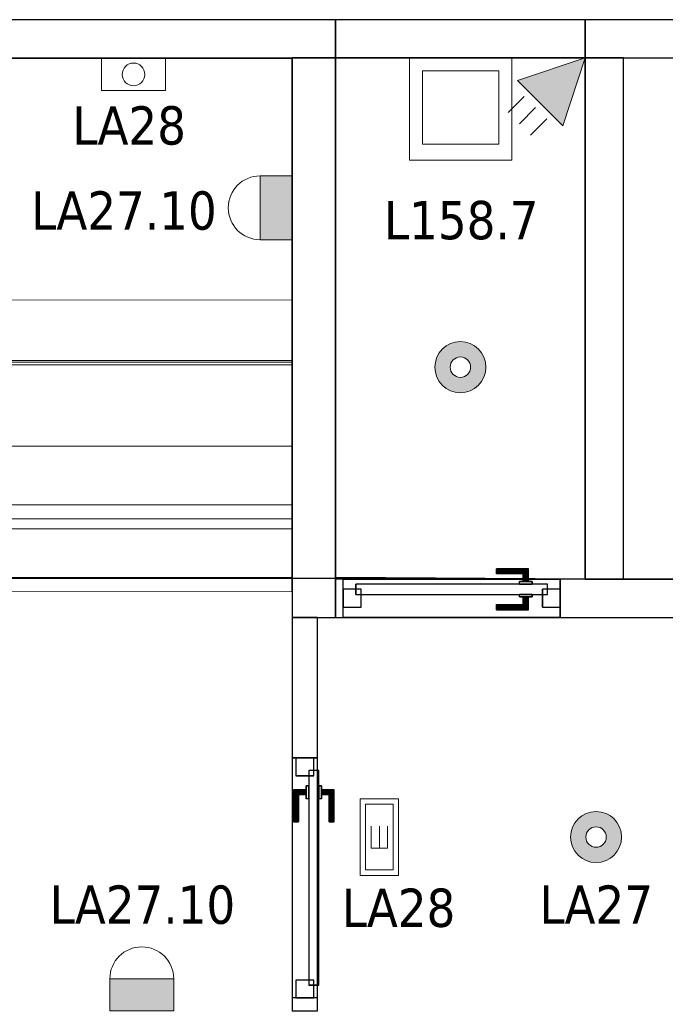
# Model space of a CAD drawing. Header units: metres. Extents: x 391.1 to 427.5, y 12.8 to 28.4.
# Tile 232 of 234: x 414.7 to 417.2, y 24.4 to 28.2. Entities that reach past the tile are written whole.
import ezdxf

# ---------------------------------------------------------------- set-up
doc = ezdxf.new("R2010")
doc.units = ezdxf.units.M
doc.layers.add('01_CARPINTERIA', color=5, linetype='Continuous', lineweight=25, true_color=0x0000ff)
doc.layers.add('01_SUELOS', color=7, linetype='Continuous', lineweight=25, true_color=0x007f00)
for name, color, linetype, lineweight in [('02_MOBILIARIO', 7, 'Continuous', 18), ('A-DETL-____-MBND', 7, 'Continuous', 18), ('A-DETL-GENF-OTLN', 7, 'Continuous', 18), ('A-GENM-____-OTLN', 7, 'Continuous', 18), ('A-WALL-____-MCUT', 7, 'Continuous', 25), ('A-WALL-____-OTLN', 7, 'Continuous', 25), ('E-LITE-____-IDEN', 7, 'Continuous', 30), ('E-LITE-EQPM-IDEN', 7, 'Continuous', 30), ('S-STRS-____-MCUT', 7, 'Continuous', 18), ('S-STRS-____-OTLN', 7, 'Continuous', 18)]:
    doc.layers.add(name, color=color, linetype=linetype, lineweight=lineweight)
doc.styles.add('Tahoma_4', font='tahoma.ttf', dxfattribs={"height": 0.15})

# ---------------------------------------------------------------- blocks, each defined once
blk = doc.blocks.new('Family - Peldaño final-151989-03_ENLLUMENAT_P0A')
at = {"layer": 'S-STRS-____-MCUT', "color": 253, "true_color": 0xaaaaaa}
for p, q in [((2.6399, 2.3305), (2.1917, 2.3305)), ((2.1917, 2.3305), (2.1917, 1.14)), ((2.6399, 1.14), (2.6399, 2.3305)), ((2.1917, 1.14), (2.6399, 1.14))]:
    blk.add_line(p, q, dxfattribs=at)
at = {"layer": 'S-STRS-____-OTLN', "color": 253, "true_color": 0xaaaaaa}
for p, q in [((3.7799, 2.3305), (2.1917, 2.3305)), ((2.6399, 2.3305), (2.9249, 2.3305)), ((2.6399, 1.14), (2.6399, 2.3305)), ((2.9249, 2.3305), (2.6399, 2.3305)), ((2.6399, 2.3305), (2.9249, 2.3305)), ((2.6399, 2.3305), (2.6399, 1.14)), ((2.6399, 1.14), (2.6399, 2.3305)), ((3.2099, 2.3305), (2.9249, 2.3305)), ((2.9249, 2.3305), (3.2099, 2.3305)), ((2.9249, 2.3305), (2.9249, 1.14)), ((2.9249, 1.14), (2.9249, 2.3305)), ((2.9249, 2.3305), (3.2099, 2.3305)), ((2.9249, 1.14), (2.9249, 2.3305)), ((2.9249, 1.14), (2.9249, 2.3305)), ((2.9249, 1.14), (2.9249, 2.3305)), ((2.9249, 2.3305), (2.9249, 1.14)), ((3.2099, 1.14), (3.2099, 2.3305)), ((3.2099, 2.3305), (3.2099, 1.14)), ((3.2099, 2.3305), (3.4949, 2.3305)), ((3.2099, 1.14), (3.2099, 2.3305)), ((3.2099, 1.14), (3.2099, 2.3305)), ((3.4949, 2.3305), (3.2099, 2.3305)), ((3.2099, 2.3305), (3.4949, 2.3305)), ((3.2099, 2.3305), (3.2099, 1.14)), ((3.2099, 1.14), (3.2099, 2.3305)), ((3.4949, 2.3305), (3.7799, 2.3305)), ((3.4949, 1.14), (3.4949, 2.3305)), ((3.4949, 1.14), (3.4949, 2.3305)), ((3.4949, 1.14), (3.4949, 2.3305)), ((3.4949, 2.3305), (3.4949, 1.14)), ((3.7799, 2.3305), (3.4949, 2.3305)), ((3.4949, 2.3305), (3.7799, 2.3305)), ((3.4949, 2.3305), (3.4949, 1.14)), ((3.4949, 1.14), (3.4949, 2.3305)), ((3.7799, 2.3305), (3.7799, 1.14)), ((3.7799, 1.14), (3.7799, 2.3305)), ((4.9499, 2.3305), (3.7799, 2.3305)), ((3.7799, 2.3305), (4.9499, 2.3305)), ((3.7799, 2.3305), (3.7799, 1.14)), ((3.7799, 1.14), (3.7799, 2.3305)), ((3.7799, 1.14), (3.7799, 2.3305)), ((3.7799, 2.3305), (3.7799, 1.14)), ((4.9499, 2.3305), (3.7799, 2.3305)), ((3.7799, 2.3305), (4.9499, 2.3305)), ((3.7799, 2.3305), (3.7799, 1.14)), ((3.7799, 1.14), (3.7799, 2.3305)), ((4.9499, 1.14), (4.9499, 2.3305)), ((4.9499, 2.3305), (4.9499, 1.14)), ((4.9499, 1.14), (4.9499, 2.3305)), ((4.9499, 2.3305), (4.9499, 1.14)), ((2.1917, 1.14), (3.7799, 1.14)), ((2.9249, 1.14), (2.6399, 1.14)), ((2.6399, 1.14), (2.9249, 1.14)), ((2.9249, 1.14), (2.6399, 1.14)), ((2.9249, 1.14), (3.2099, 1.14)), ((3.2099, 1.14), (2.9249, 1.14)), ((3.2099, 1.14), (2.9249, 1.14)), ((3.4949, 1.14), (3.2099, 1.14)), ((3.2099, 1.14), (3.4949, 1.14)), ((3.4949, 1.14), (3.2099, 1.14)), ((3.7799, 1.14), (3.4949, 1.14)), ((3.4949, 1.14), (3.7799, 1.14)), ((3.7799, 1.14), (3.4949, 1.14)), ((3.7799, 1.14), (3.7799, 1.146)), ((3.7799, 1.146), (3.7799, 0.2958)), ((3.7799, 1.146), (4.9499, 1.146)), ((4.9499, 1.14), (3.7799, 1.14)), ((3.7799, 1.14), (4.9499, 1.14)), ((3.7799, 1.14), (3.7799, 0.5808)), ((3.7799, 0.5808), (3.7799, 1.14)), ((3.7799, 1.14), (4.9499, 1.14)), ((4.9499, 1.14), (3.7799, 1.14)), ((4.9499, 1.14), (3.7799, 1.14)), ((3.7799, 1.14), (3.7799, 0.5808)), ((3.7799, 1.14), (4.9499, 1.14)), ((3.7799, 1.14), (4.9499, 1.14)), ((4.9499, 1.14), (3.7799, 1.14)), ((4.9499, 0.2958), (4.9499, 1.146)), ((4.9499, 1.146), (4.9499, 1.14)), ((4.9499, 0.5808), (4.9499, 1.14)), ((4.9499, 1.14), (4.9499, 0.5808)), ((4.9499, 0.5808), (4.9499, 1.14)), ((3.7799, 0.5808), (4.9499, 0.5808)), ((4.9499, 0.5808), (3.7799, 0.5808)), ((4.9499, 0.5808), (3.7799, 0.5808)), ((3.7799, 0.5808), (4.9499, 0.5808)), ((3.7799, 0.5808), (3.7799, 0.2958)), ((3.7799, 0.2958), (3.7799, 0.5808)), ((3.7799, 0.5808), (4.9499, 0.5808)), ((3.7799, 0.5808), (4.9499, 0.5808)), ((3.7799, 0.2958), (3.7799, 0.5808)), ((4.9499, 0.2958), (4.9499, 0.5808)), ((4.9499, 0.5808), (4.9499, 0.2958)), ((4.9499, 0.5808), (4.9499, 0.2958)), ((3.7799, 0.2958), (4.9499, 0.2958)), ((4.9499, 0.2958), (3.7799, 0.2958)), ((4.9499, 0.2958), (3.7799, 0.2958)), ((3.7799, 0.2958), (4.9499, 0.2958))]:
    blk.add_line(p, q, dxfattribs=at)
blk = doc.blocks.new('Family - Evans PA-152062-03_ENLLUMENAT_P0A')
at = {"layer": 'A-WALL-____-MCUT', "color": 253, "true_color": 0xaaaaaa}
for p, q in [((4.3623, 0.15), (0, 0.15)), ((0, 0.15), (0, 0)), ((4.3623, 0), (4.3623, 0.15)), ((0, 0), (4.3623, 0))]:
    blk.add_line(p, q, dxfattribs=at)
at = {"layer": 'A-WALL-____-OTLN', "color": 253, "true_color": 0xaaaaaa}
for p, q in [((4.3623, 0.15), (0, 0.15)), ((0, 0.15), (0, 0)), ((4.3623, 0), (4.3623, 0.15)), ((0, 0), (4.3623, 0))]:
    blk.add_line(p, q, dxfattribs=at)
at = {"layer": 'A-WALL-____-OTLN', "color": 253, "lineweight": 18, "true_color": 0xaaaaaa}
blk.add_line((0, 0), (4.3623, 0), dxfattribs=at)
blk = doc.blocks.new('Family - Evans PA-152125-03_ENLLUMENAT_P0A')
at = {"layer": 'A-WALL-____-MCUT', "color": 253, "true_color": 0xaaaaaa}
for p, q in [((0.9778, 0.15), (0, 0.15)), ((0, 0.15), (0, 0)), ((0.9778, 0), (0.9778, 0.15)), ((0, 0), (0.9778, 0))]:
    blk.add_line(p, q, dxfattribs=at)
at = {"layer": 'A-WALL-____-OTLN', "color": 253, "true_color": 0xaaaaaa}
for p, q in [((0.9778, 0.15), (0, 0.15)), ((0, 0.15), (0, 0)), ((0.9778, 0), (0.9778, 0.15)), ((0, 0), (0.9778, 0))]:
    blk.add_line(p, q, dxfattribs=at)
at = {"layer": 'A-WALL-____-OTLN', "color": 253, "lineweight": 18, "true_color": 0xaaaaaa}
blk.add_line((0, 0), (0.9778, 0), dxfattribs=at)
blk = doc.blocks.new('Family - Evans PA-152164-03_ENLLUMENAT_P0A')
at = {"layer": 'A-WALL-____-MCUT', "color": 253, "true_color": 0xaaaaaa}
for p, q in [((0.05, 0.1), (0, 0.1)), ((0, 0.1), (0, 0)), ((0.05, 0), (0.05, 0.1)), ((0.99, 0.1), (0.99, 0)), ((1.54, 0.1), (0.99, 0.1)), ((1.54, 0), (1.54, 0.1)), ((0, 0), (0.05, 0)), ((0.99, 0), (1.54, 0))]:
    blk.add_line(p, q, dxfattribs=at)
at = {"layer": 'A-WALL-____-OTLN', "color": 253, "true_color": 0xaaaaaa}
for p, q in [((1.54, 0.1), (0, 0.1)), ((0, 0.1), (0, 0)), ((0.05, 0), (0.05, 0.1)), ((0.99, 0.1), (0.05, 0.1)), ((0.99, 0), (0.99, 0.1)), ((1.54, 0), (1.54, 0.1)), ((0, 0), (1.54, 0)), ((0.05, 0), (0.99, 0))]:
    blk.add_line(p, q, dxfattribs=at)
at = {"layer": 'A-WALL-____-OTLN', "color": 253, "lineweight": 18, "true_color": 0xaaaaaa}
blk.add_line((0, 0), (1.54, 0), dxfattribs=at)
blk = doc.blocks.new('Family - Vano de puerta PA-152166-03_ENLLUMENAT_P0A')
at = {"layer": 'A-GENM-____-OTLN', "color": 253, "true_color": 0xaaaaaa}
for p, q in [((415.8769, 25.3396), (415.7769, 25.3396)), ((415.7769, 25.3396), (415.7769, 24.3996)), ((415.7769, 24.3996), (415.7769, 25.3396)), ((415.7769, 25.3396), (415.8769, 25.3396)), ((415.8769, 24.3996), (415.8769, 25.3396)), ((415.8769, 25.3396), (415.8769, 24.3996)), ((415.7769, 24.3996), (415.8769, 24.3996)), ((415.7769, 24.3996), (415.8769, 24.3996))]:
    blk.add_line(p, q, dxfattribs=at)
blk = doc.blocks.new('Family - Evans PA-152202-03_ENLLUMENAT_P0A')
at = {"layer": 'A-WALL-____-MCUT', "color": 253, "true_color": 0xaaaaaa}
for p, q in [((2.0405, 0.15), (0, 0.15)), ((0, 0.15), (0, 0)), ((2.0405, 0), (2.0405, 0.15)), ((0, 0), (2.0405, 0))]:
    blk.add_line(p, q, dxfattribs=at)
at = {"layer": 'A-WALL-____-OTLN', "color": 253, "true_color": 0xaaaaaa}
for p, q in [((2.0405, 0.15), (0, 0.15)), ((0, 0.15), (0, 0)), ((2.0405, 0), (2.0405, 0.15)), ((0, 0), (2.0405, 0))]:
    blk.add_line(p, q, dxfattribs=at)
at = {"layer": 'A-WALL-____-OTLN', "color": 253, "lineweight": 18, "true_color": 0xaaaaaa}
blk.add_line((0.0124, 0), (2.0217, 0), dxfattribs=at)
blk = doc.blocks.new('Family - Evans PA-152249-03_ENLLUMENAT_P0A')
at = {"layer": 'A-WALL-____-MCUT', "color": 253, "true_color": 0xaaaaaa}
for p, q in [((0.0301, 0.15), (0, 0.15)), ((0, 0.15), (0, 0)), ((0.0301, 0), (0.0301, 0.15)), ((1.76, 0.15), (0.8801, 0.15)), ((0.8801, 0.15), (0.8801, 0)), ((1.76, 0), (1.76, 0.15)), ((3.66, 0.15), (2.56, 0.15)), ((2.56, 0.15), (2.56, 0)), ((3.66, 0), (3.66, 0.15)), ((5.2036, 0.15), (4.46, 0.15)), ((4.46, 0.15), (4.46, 0)), ((5.2036, 0), (5.2036, 0.15)), ((0, 0), (0.0301, 0)), ((0.8801, 0), (1.76, 0)), ((2.56, 0), (3.66, 0)), ((4.46, 0), (5.2036, 0))]:
    blk.add_line(p, q, dxfattribs=at)
at = {"layer": 'A-WALL-____-OTLN', "color": 253, "true_color": 0xaaaaaa}
for p, q in [((0, 0), (0, 0.15)), ((1.76, 0.15), (0, 0.15)), ((0.0301, 0.15), (0.8801, 0.15)), ((0.0301, 0), (0.0301, 0.15)), ((0.8801, 0), (0.8801, 0.15)), ((1.76, 0), (1.76, 0.15)), ((3.66, 0.15), (2.56, 0.15)), ((2.56, 0), (2.56, 0.15)), ((3.66, 0.15), (3.66, 0)), ((4.46, 0), (4.46, 0.15)), ((5.2036, 0.15), (4.46, 0.15)), ((5.2036, 0), (5.2036, 0.15)), ((0, 0), (1.76, 0)), ((0.8801, 0), (0.0301, 0)), ((4.46, 0), (5.2036, 0)), ((3.66, 0), (2.56, 0))]:
    blk.add_line(p, q, dxfattribs=at)
at = {"layer": 'A-WALL-____-OTLN', "color": 253, "lineweight": 18, "true_color": 0xaaaaaa}
blk.add_line((-0.0002, 0), (5.19, 0), dxfattribs=at)
blk = doc.blocks.new('Family - Vano de puerta PA-152251-03_ENLLUMENAT_P0A')
at = {"layer": 'A-GENM-____-OTLN', "color": 253, "true_color": 0xaaaaaa}
for p, q in [((415.977, 26.0396), (415.977, 25.8896)), ((416.827, 26.0396), (415.977, 26.0396)), ((415.977, 26.0396), (415.977, 25.8896)), ((415.977, 26.0396), (416.827, 26.0396)), ((416.827, 25.8896), (416.827, 26.0396)), ((416.827, 26.0396), (416.827, 25.8896)), ((415.977, 25.8896), (416.827, 25.8896)), ((416.827, 25.8896), (415.977, 25.8896))]:
    blk.add_line(p, q, dxfattribs=at)
blk = doc.blocks.new('Family - Evans PA-152309-03_ENLLUMENAT_P0A')
at = {"layer": 'A-WALL-____-MCUT', "color": 253, "true_color": 0xaaaaaa}
for p, q in [((2.1905, 0.17), (0, 0.17)), ((0, 0.17), (0, 0)), ((2.1905, 0), (2.1905, 0.17)), ((0, 0), (2.1905, 0))]:
    blk.add_line(p, q, dxfattribs=at)
at = {"layer": 'A-WALL-____-OTLN', "color": 253, "true_color": 0xaaaaaa}
for p, q in [((2.1905, 0.17), (0, 0.17)), ((0, 0.17), (0, 0)), ((2.1905, 0), (2.1905, 0.17)), ((0, 0), (2.1905, 0))]:
    blk.add_line(p, q, dxfattribs=at)
at = {"layer": 'A-WALL-____-OTLN', "color": 253, "lineweight": 18, "true_color": 0xaaaaaa}
blk.add_line((0, 0), (2.1905, 0), dxfattribs=at)
blk = doc.blocks.new('Family - LONDR55-XX_ZZ-ARQ-CAA-M3D-Londres55-152321-03_ENLLUMENAT_P0A')
at = {"layer": '01_SUELOS', "color": 9, "true_color": 0xaad4aa}
for p, q in [((13.1175, 2.4087), (11.1623, 2.4099)), ((13.1175, 2.4087), (11.1623, 2.4099)), ((11.1623, 2.4099), (13.1175, 2.4087)), ((11.1623, 2.4099), (13.1175, 2.4087)), ((13.5678, 2.4059), (13.1175, 2.4087)), ((13.5678, 2.4059), (13.1175, 2.4087)), ((13.1175, 2.4087), (13.5678, 2.4059)), ((13.1175, 2.4087), (13.5678, 2.4059)), ((13.5678, 2.4059), (13.5678, 2.4059)), ((13.5678, 2.4059), (13.5678, 2.4059)), ((17.78, 2.4059), (13.5678, 2.4059)), ((17.78, 2.4059), (13.5678, 2.4059)), ((13.5678, 2.4059), (17.78, 2.4059)), ((13.5678, 2.4059), (13.5678, 2.4059)), ((13.5678, 2.4059), (13.5678, 2.4059)), ((13.5678, 2.4059), (17.78, 2.4059))]:
    blk.add_line(p, q, dxfattribs=at)
blk = doc.blocks.new('Family - Evans PA-152339-03_ENLLUMENAT_P0A')
at = {"layer": 'A-WALL-____-MCUT', "color": 253, "true_color": 0xaaaaaa}
for p, q in [((10.1711, 0.15), (0, 0.15)), ((0, 0.15), (0, 0)), ((0, 0), (10.1711, 0))]:
    blk.add_line(p, q, dxfattribs=at)
at = {"layer": 'A-WALL-____-OTLN', "color": 253, "true_color": 0xaaaaaa}
for p, q in [((10.1711, 0.15), (0, 0.15)), ((0, 0.15), (0, 0)), ((0, 0), (10.1711, 0))]:
    blk.add_line(p, q, dxfattribs=at)
at = {"layer": 'A-WALL-____-OTLN', "color": 253, "lineweight": 18, "true_color": 0xaaaaaa}
blk.add_line((0, 0), (10.1711, 0), dxfattribs=at)
blk = doc.blocks.new('Family - LONDR55-XX_ZZ-ARQ-CAA-M3D-Londres55-152402-03_ENLLUMENAT_P0A')
at = {"layer": '01_CARPINTERIA', "color": 161, "true_color": 0xaaaaff}
for p, q in [((0.6, 0.1487), (0.6, 0.15)), ((0.6, 0.15), (0.6, 0.1487)), ((0.725, 0.15), (0.6, 0.15)), ((0.6, 0.145), (0.6, 0.1487)), ((0.6, 0.1487), (0.6, 0.145)), ((0.7237, 0.1487), (0.6, 0.1487)), ((0.7237, 0.1487), (0.6, 0.1487)), ((0.6, 0.14), (0.6, 0.145)), ((0.6, 0.145), (0.6, 0.14)), ((0.72, 0.145), (0.6, 0.145)), ((0.72, 0.145), (0.6, 0.145)), ((0.6, 0.135), (0.6, 0.14)), ((0.6, 0.14), (0.6, 0.135)), ((0.6, 0.14), (0.715, 0.14)), ((0.715, 0.14), (0.6, 0.14)), ((0.6, 0.135), (0.6, 0.1313)), ((0.6, 0.1313), (0.6, 0.135)), ((0.71, 0.135), (0.6, 0.135)), ((0.71, 0.135), (0.6, 0.135)), ((0.6, 0.1313), (0.6, 0.13)), ((0.6, 0.13), (0.6, 0.1313)), ((0.7063, 0.1313), (0.6, 0.1313)), ((0.7063, 0.1313), (0.6, 0.1313)), ((0.705, 0.13), (0.6, 0.13)), ((0.705, 0.13), (0.7063, 0.1313)), ((0.7063, 0.1313), (0.705, 0.13)), ((0.705, 0.1), (0.705, 0.13)), ((0.7063, 0.1313), (0.71, 0.135)), ((0.71, 0.135), (0.7063, 0.1313)), ((0.7063, 0.1), (0.7063, 0.1313)), ((0.7063, 0.1), (0.7063, 0.1313)), ((0.71, 0.135), (0.715, 0.14)), ((0.715, 0.14), (0.71, 0.135)), ((0.71, 0.1), (0.71, 0.135)), ((0.71, 0.1), (0.71, 0.135)), ((0.72, 0.145), (0.715, 0.14)), ((0.715, 0.14), (0.72, 0.145)), ((0.715, 0.14), (0.715, 0.1)), ((0.715, 0.1), (0.715, 0.14)), ((0.7237, 0.1487), (0.72, 0.145)), ((0.72, 0.145), (0.7237, 0.1487)), ((0.72, 0.1), (0.72, 0.145)), ((0.72, 0.1), (0.72, 0.145)), ((0.725, 0.15), (0.7237, 0.1487)), ((0.7237, 0.1487), (0.725, 0.15)), ((0.7237, 0.1), (0.7237, 0.1487)), ((0.7237, 0.1), (0.7237, 0.1487)), ((0.725, 0.1), (0.725, 0.15)), ((0.8, 0.09), (0.05, 0.09)), ((0.05, 0.09), (0.05, 0.05)), ((0.8, 0.09), (0.05, 0.09)), ((0.05, 0.05), (0.05, 0.09)), ((0.74, 0.1), (0.69, 0.1)), ((0.69, 0.1), (0.74, 0.1)), ((0.69, 0.09), (0.69, 0.1)), ((0.69, 0.09), (0.69, 0.1)), ((0.74, 0.09), (0.69, 0.09)), ((0.69, 0.09), (0.74, 0.09)), ((0.7063, 0.1), (0.705, 0.1)), ((0.705, 0.1), (0.7063, 0.1)), ((0.71, 0.1), (0.7063, 0.1)), ((0.7063, 0.1), (0.71, 0.1)), ((0.715, 0.1), (0.71, 0.1)), ((0.71, 0.1), (0.715, 0.1)), ((0.72, 0.1), (0.715, 0.1)), ((0.715, 0.1), (0.72, 0.1)), ((0.72, 0.1), (0.7237, 0.1)), ((0.7237, 0.1), (0.72, 0.1)), ((0.7237, 0.1), (0.725, 0.1)), ((0.725, 0.1), (0.7237, 0.1)), ((0.74, 0.09), (0.74, 0.1)), ((0.74, 0.1), (0.74, 0.09)), ((0.8, 0.05), (0.8, 0.09)), ((0.8, 0.05), (0.8, 0.09)), ((0.07, 0.07), (0, 0.07)), ((0, 0.07), (0, 0)), ((0.07, 0.07), (0, 0.07)), ((0, 0), (0, 0.07)), ((0.05, 0.05), (0.8, 0.05)), ((0.05, 0.05), (0.8, 0.05)), ((0.07, 0), (0.07, 0.07)), ((0.07, 0), (0.07, 0.07)), ((0.69, 0.05), (0.74, 0.05)), ((0.74, 0.05), (0.69, 0.05)), ((0.69, 0.04), (0.69, 0.05)), ((0.69, 0.04), (0.69, 0.05)), ((0.69, 0.04), (0.74, 0.04)), ((0.74, 0.04), (0.69, 0.04)), ((0.7063, 0.04), (0.705, 0.04)), ((0.705, 0.04), (0.7063, 0.04)), ((0.705, 0.01), (0.705, 0.04)), ((0.71, 0.04), (0.7063, 0.04)), ((0.7063, 0.04), (0.71, 0.04)), ((0.7063, 0.0087), (0.7063, 0.04)), ((0.7063, 0.0087), (0.7063, 0.04)), ((0.71, 0.04), (0.715, 0.04)), ((0.715, 0.04), (0.71, 0.04)), ((0.71, 0.005), (0.71, 0.04)), ((0.71, 0.005), (0.71, 0.04)), ((0.715, 0.04), (0.72, 0.04)), ((0.72, 0.04), (0.715, 0.04)), ((0.715, 0.04), (0.715, 0)), ((0.715, 0), (0.715, 0.04)), ((0.72, 0.04), (0.7237, 0.04)), ((0.7237, 0.04), (0.72, 0.04)), ((0.72, -0.005), (0.72, 0.04)), ((0.72, -0.005), (0.72, 0.04)), ((0.7237, 0.04), (0.725, 0.04)), ((0.725, 0.04), (0.7237, 0.04)), ((0.7237, -0.0087), (0.7237, 0.04)), ((0.7237, -0.0087), (0.7237, 0.04)), ((0.725, -0.01), (0.725, 0.04)), ((0.74, 0.04), (0.74, 0.05)), ((0.74, 0.05), (0.74, 0.04)), ((0.85, 0.07), (0.78, 0.07)), ((0.78, 0.07), (0.78, 0)), ((0.85, 0.07), (0.78, 0.07)), ((0.78, 0), (0.78, 0.07)), ((0.85, 0), (0.85, 0.07)), ((0.85, 0), (0.85, 0.07)), ((0, 0), (0.07, 0)), ((0, 0), (0.07, 0)), ((0.6, 0.0087), (0.6, 0.01)), ((0.6, 0.01), (0.6, 0.0087)), ((0.6, 0.01), (0.705, 0.01)), ((0.6, 0.005), (0.6, 0.0087)), ((0.6, 0.0087), (0.6, 0.005)), ((0.6, 0.0087), (0.7063, 0.0087)), ((0.6, 0.0087), (0.7063, 0.0087)), ((0.6, 0), (0.6, 0.005)), ((0.6, 0.005), (0.6, 0)), ((0.6, 0.005), (0.71, 0.005)), ((0.6, 0.005), (0.71, 0.005)), ((0.6, -0.005), (0.6, 0)), ((0.6, 0), (0.6, -0.005)), ((0.715, 0), (0.6, 0)), ((0.6, 0), (0.715, 0)), ((0.7063, 0.0087), (0.705, 0.01)), ((0.705, 0.01), (0.7063, 0.0087)), ((0.71, 0.005), (0.7063, 0.0087)), ((0.7063, 0.0087), (0.71, 0.005)), ((0.715, 0), (0.71, 0.005)), ((0.71, 0.005), (0.715, 0)), ((0.715, 0), (0.72, -0.005)), ((0.78, 0), (0.85, 0)), ((0.78, 0), (0.85, 0)), ((0.6, -0.005), (0.6, -0.0087)), ((0.6, -0.0087), (0.6, -0.005)), ((0.6, -0.005), (0.72, -0.005)), ((0.6, -0.005), (0.72, -0.005)), ((0.6, -0.0087), (0.6, -0.01)), ((0.6, -0.01), (0.6, -0.0087)), ((0.6, -0.0087), (0.7237, -0.0087)), ((0.6, -0.0087), (0.7237, -0.0087)), ((0.6, -0.01), (0.725, -0.01)), ((0.72, -0.005), (0.715, 0)), ((0.72, -0.005), (0.7237, -0.0087)), ((0.7237, -0.0087), (0.72, -0.005)), ((0.7237, -0.0087), (0.725, -0.01)), ((0.725, -0.01), (0.7237, -0.0087))]:
    blk.add_line(p, q, dxfattribs=at)
blk = doc.blocks.new('Family - Porta PA-152403-03_ENLLUMENAT_P0A')
blk.add_blockref('Family - LONDR55-XX_ZZ-ARQ-CAA-M3D-Londres55-152402-03_ENLLUMENAT_P0A', (0, 0))
blk = doc.blocks.new('Family - LONDR55-XX_ZZ-ARQ-CAA-M3D-Londres55-152579-03_ENLLUMENAT_P0A')
at = {"layer": '01_CARPINTERIA', "color": 161, "true_color": 0xaaaaff}
for p, q in [((0.1263, 0.1487), (0.125, 0.15)), ((0.125, 0.15), (0.125, 0.1)), ((0.125, 0.15), (0.1263, 0.1487)), ((0.25, 0.15), (0.125, 0.15)), ((0.13, 0.145), (0.1263, 0.1487)), ((0.1263, 0.1487), (0.1263, 0.1)), ((0.1263, 0.1487), (0.1263, 0.1)), ((0.1263, 0.1487), (0.13, 0.145)), ((0.25, 0.1487), (0.1263, 0.1487)), ((0.25, 0.1487), (0.1263, 0.1487)), ((0.135, 0.14), (0.13, 0.145)), ((0.13, 0.145), (0.13, 0.1)), ((0.13, 0.145), (0.13, 0.1)), ((0.13, 0.145), (0.135, 0.14)), ((0.25, 0.145), (0.13, 0.145)), ((0.25, 0.145), (0.13, 0.145)), ((0.135, 0.1), (0.135, 0.14)), ((0.135, 0.14), (0.135, 0.1)), ((0.135, 0.14), (0.14, 0.135)), ((0.14, 0.135), (0.135, 0.14)), ((0.135, 0.14), (0.25, 0.14)), ((0.25, 0.14), (0.135, 0.14)), ((0.14, 0.135), (0.14, 0.1)), ((0.14, 0.135), (0.1437, 0.1313)), ((0.1437, 0.1313), (0.14, 0.135)), ((0.14, 0.135), (0.14, 0.1)), ((0.25, 0.135), (0.14, 0.135)), ((0.25, 0.135), (0.14, 0.135)), ((0.1437, 0.1313), (0.1437, 0.1)), ((0.1437, 0.1313), (0.145, 0.13)), ((0.145, 0.13), (0.1437, 0.1313)), ((0.1437, 0.1313), (0.1437, 0.1)), ((0.25, 0.1313), (0.1437, 0.1313)), ((0.25, 0.1313), (0.1437, 0.1313)), ((0.145, 0.13), (0.145, 0.1)), ((0.25, 0.13), (0.145, 0.13)), ((0.25, 0.1487), (0.25, 0.15)), ((0.25, 0.15), (0.25, 0.1487)), ((0.25, 0.145), (0.25, 0.1487)), ((0.25, 0.1487), (0.25, 0.145)), ((0.25, 0.145), (0.25, 0.14)), ((0.25, 0.14), (0.25, 0.145)), ((0.25, 0.14), (0.25, 0.135)), ((0.25, 0.135), (0.25, 0.14)), ((0.25, 0.135), (0.25, 0.1313)), ((0.25, 0.1313), (0.25, 0.135)), ((0.25, 0.1313), (0.25, 0.13)), ((0.25, 0.13), (0.25, 0.1313)), ((0.89, 0.09), (0.05, 0.09)), ((0.05, 0.09), (0.05, 0.05)), ((0.89, 0.09), (0.05, 0.09)), ((0.05, 0.09), (0.05, 0.05)), ((0.16, 0.1), (0.11, 0.1)), ((0.11, 0.1), (0.16, 0.1)), ((0.11, 0.1), (0.11, 0.09)), ((0.11, 0.09), (0.11, 0.1)), ((0.16, 0.09), (0.11, 0.09)), ((0.11, 0.09), (0.16, 0.09)), ((0.1263, 0.1), (0.125, 0.1)), ((0.125, 0.1), (0.1263, 0.1)), ((0.13, 0.1), (0.1263, 0.1)), ((0.1263, 0.1), (0.13, 0.1)), ((0.135, 0.1), (0.13, 0.1)), ((0.13, 0.1), (0.135, 0.1)), ((0.14, 0.1), (0.135, 0.1)), ((0.135, 0.1), (0.14, 0.1)), ((0.14, 0.1), (0.1437, 0.1)), ((0.1437, 0.1), (0.14, 0.1)), ((0.1437, 0.1), (0.145, 0.1)), ((0.145, 0.1), (0.1437, 0.1)), ((0.16, 0.1), (0.16, 0.09)), ((0.16, 0.1), (0.16, 0.09)), ((0.89, 0.05), (0.89, 0.09)), ((0.89, 0.09), (0.89, 0.05)), ((0.07, 0.07), (0, 0.07)), ((0, 0.07), (0, 0)), ((0.07, 0.07), (0, 0.07)), ((0, 0.07), (0, 0)), ((0.05, 0.05), (0.89, 0.05)), ((0.05, 0.05), (0.89, 0.05)), ((0.07, 0), (0.07, 0.07)), ((0.07, 0.07), (0.07, 0)), ((0.11, 0.05), (0.16, 0.05)), ((0.16, 0.05), (0.11, 0.05)), ((0.11, 0.05), (0.11, 0.04)), ((0.11, 0.04), (0.11, 0.05)), ((0.11, 0.04), (0.16, 0.04)), ((0.16, 0.04), (0.11, 0.04)), ((0.1263, 0.04), (0.125, 0.04)), ((0.125, 0.04), (0.1263, 0.04)), ((0.125, 0.04), (0.125, -0.01)), ((0.13, 0.04), (0.1263, 0.04)), ((0.1263, 0.04), (0.13, 0.04)), ((0.1263, 0.04), (0.1263, -0.0087)), ((0.1263, 0.04), (0.1263, -0.0087)), ((0.13, 0.04), (0.135, 0.04)), ((0.135, 0.04), (0.13, 0.04)), ((0.13, 0.04), (0.13, -0.005)), ((0.13, 0.04), (0.13, -0.005)), ((0.135, 0.04), (0.14, 0.04)), ((0.14, 0.04), (0.135, 0.04)), ((0.135, 0), (0.135, 0.04)), ((0.135, 0.04), (0.135, 0)), ((0.14, 0.04), (0.1437, 0.04)), ((0.1437, 0.04), (0.14, 0.04)), ((0.14, 0.04), (0.14, 0.005)), ((0.14, 0.04), (0.14, 0.005)), ((0.1437, 0.04), (0.145, 0.04)), ((0.145, 0.04), (0.1437, 0.04)), ((0.1437, 0.04), (0.1437, 0.0087)), ((0.1437, 0.04), (0.1437, 0.0087)), ((0.145, 0.04), (0.145, 0.01)), ((0.16, 0.05), (0.16, 0.04)), ((0.16, 0.05), (0.16, 0.04)), ((0.94, 0.07), (0.87, 0.07)), ((0.87, 0.07), (0.87, 0)), ((0.94, 0.07), (0.87, 0.07)), ((0.87, 0.07), (0.87, 0)), ((0.94, 0), (0.94, 0.07)), ((0.94, 0.07), (0.94, 0)), ((0, 0), (0.07, 0)), ((0, 0), (0.07, 0)), ((0.13, -0.005), (0.135, 0)), ((0.135, 0), (0.13, -0.005)), ((0.14, 0.005), (0.135, 0)), ((0.135, 0), (0.14, 0.005)), ((0.25, 0), (0.135, 0)), ((0.135, 0), (0.25, 0)), ((0.1437, 0.0087), (0.14, 0.005)), ((0.14, 0.005), (0.1437, 0.0087)), ((0.14, 0.005), (0.25, 0.005)), ((0.14, 0.005), (0.25, 0.005)), ((0.145, 0.01), (0.1437, 0.0087)), ((0.1437, 0.0087), (0.145, 0.01)), ((0.1437, 0.0087), (0.25, 0.0087)), ((0.1437, 0.0087), (0.25, 0.0087)), ((0.145, 0.01), (0.25, 0.01)), ((0.25, 0.0087), (0.25, 0.01)), ((0.25, 0.01), (0.25, 0.0087)), ((0.25, 0.005), (0.25, 0.0087)), ((0.25, 0.0087), (0.25, 0.005)), ((0.25, 0.005), (0.25, 0)), ((0.25, 0), (0.25, 0.005)), ((0.25, 0), (0.25, -0.005)), ((0.25, -0.005), (0.25, 0)), ((0.87, 0), (0.94, 0)), ((0.87, 0), (0.94, 0)), ((0.125, -0.01), (0.1263, -0.0087)), ((0.1263, -0.0087), (0.125, -0.01)), ((0.125, -0.01), (0.25, -0.01)), ((0.1263, -0.0087), (0.13, -0.005)), ((0.13, -0.005), (0.1263, -0.0087)), ((0.1263, -0.0087), (0.25, -0.0087)), ((0.1263, -0.0087), (0.25, -0.0087)), ((0.13, -0.005), (0.25, -0.005)), ((0.13, -0.005), (0.25, -0.005)), ((0.25, -0.005), (0.25, -0.0087)), ((0.25, -0.0087), (0.25, -0.005)), ((0.25, -0.0087), (0.25, -0.01)), ((0.25, -0.01), (0.25, -0.0087))]:
    blk.add_line(p, q, dxfattribs=at)
blk = doc.blocks.new('Family - Porta PA-152580-03_ENLLUMENAT_P0A')
blk.add_blockref('Family - LONDR55-XX_ZZ-ARQ-CAA-M3D-Londres55-152579-03_ENLLUMENAT_P0A', (0, 0))
blk = doc.blocks.new('Family - Abocador PA-152599-03_ENLLUMENAT_P0A')
at = {"layer": 'A-DETL-____-MBND', "color": 253, "true_color": 0xaaaaaa}
for p, q in [((0, 0.4), (0.4, 0.4)), ((0, 0), (0, 0.4)), ((0, 0.4), (0.4, 0.4)), ((0, 0), (0, 0.4)), ((0.4, 0.4), (0.4, 0)), ((0.4, 0.4), (0.4, 0)), ((0.05, 0.35), (0.05, 0.0629)), ((0.05, 0.0629), (0.05, 0.35)), ((0.35, 0.35), (0.05, 0.35)), ((0.05, 0.35), (0.35, 0.35)), ((0.35, 0.0629), (0.35, 0.35)), ((0.35, 0.0629), (0.35, 0.35)), ((0.05, 0.0629), (0.35, 0.0629)), ((0.35, 0.0629), (0.05, 0.0629)), ((0.4, 0), (0, 0)), ((0.4, 0), (0, 0))]:
    blk.add_line(p, q, dxfattribs=at)
blk = doc.blocks.new('Family - LONDR55-XX_ZZ-ARQ-CAA-M3D-Londres55-152671-03_ENLLUMENAT_P0A')
at = {"layer": '01_SUELOS', "color": 9, "true_color": 0xaad4aa}
for p, q in [((0, 2.0405), (0, 0.006)), ((0, 0.006), (0, 2.0405)), ((0.9778, 2.0405), (0, 2.0405)), ((0, 2.0405), (0.9778, 2.0405)), ((0.9778, 0), (0.9778, 2.0405)), ((0.9778, 2.0405), (0.9778, 0)), ((0, 0.006), (0.9778, 0)), ((0.9778, 0), (0, 0.006))]:
    blk.add_line(p, q, dxfattribs=at)
blk = doc.blocks.new('Family - Peldaño final-155690-03_ENLLUMENAT_P0A')
at = {"layer": 'S-STRS-____-OTLN', "color": 253, "true_color": 0xaaaaaa}
for p, q in [((1.2498, 2.0879), (0, 2.0879)), ((0, 2.0879), (1.2498, 2.0879)), ((0, 2.0879), (0, 0.8879)), ((0, 0.8879), (0, 2.0879)), ((1.2498, 2.0879), (0, 2.0879)), ((0, 2.0879), (1.2498, 2.0879)), ((0, 2.0879), (0, 0.8879)), ((0, 0.8879), (0, 2.0879)), ((1.182, 0.8879), (1.182, 2.0879)), ((1.182, 2.0879), (3.7342, 2.0879)), ((1.754, 2.0879), (1.182, 2.0879)), ((1.2498, 0.8879), (1.2498, 2.0879)), ((1.2498, 2.0879), (1.2498, 0.8879)), ((1.754, 2.0879), (1.2498, 2.0879)), ((1.2498, 2.0879), (1.754, 2.0879)), ((1.2498, 2.0879), (1.2498, 0.8879)), ((1.2498, 0.8879), (1.2498, 2.0879)), ((1.2498, 0.8879), (1.2498, 2.0879)), ((1.2498, 2.0879), (1.2498, 0.8879)), ((1.754, 0.8879), (1.754, 2.0879)), ((1.754, 0.8879), (1.754, 2.0879)), ((2.039, 2.0879), (1.754, 2.0879)), ((1.754, 0.8879), (1.754, 2.0879)), ((1.754, 2.0879), (1.754, 0.8879)), ((2.039, 2.0879), (1.754, 2.0879)), ((1.754, 2.0879), (2.039, 2.0879)), ((1.754, 2.0879), (1.754, 0.8879)), ((1.754, 0.8879), (1.754, 2.0879)), ((2.039, 0.8879), (2.039, 2.0879)), ((2.039, 0.8879), (2.039, 2.0879)), ((2.324, 2.0879), (2.039, 2.0879)), ((2.039, 0.8879), (2.039, 2.0879)), ((2.039, 2.0879), (2.039, 0.8879)), ((2.324, 2.0879), (2.039, 2.0879)), ((2.039, 2.0879), (2.324, 2.0879)), ((2.039, 2.0879), (2.039, 0.8879)), ((2.039, 0.8879), (2.039, 2.0879)), ((2.324, 0.8879), (2.324, 2.0879)), ((2.324, 0.8879), (2.324, 2.0879)), ((2.609, 2.0879), (2.324, 2.0879)), ((2.609, 2.0879), (2.324, 2.0879)), ((2.324, 2.0879), (2.609, 2.0879)), ((2.324, 2.0879), (2.324, 0.8879)), ((2.324, 0.8879), (2.324, 2.0879)), ((2.324, 0.8879), (2.324, 2.0879)), ((2.324, 2.0879), (2.324, 0.8879)), ((2.609, 0.8879), (2.609, 2.0879)), ((2.609, 0.8879), (2.609, 2.0879)), ((2.894, 2.0879), (2.609, 2.0879)), ((2.609, 0.8879), (2.609, 2.0879)), ((2.609, 2.0879), (2.609, 0.8879)), ((2.894, 2.0879), (2.609, 2.0879)), ((2.609, 2.0879), (2.894, 2.0879)), ((2.609, 2.0879), (2.609, 0.8879)), ((2.609, 0.8879), (2.609, 2.0879)), ((2.894, 0.8879), (2.894, 2.0879)), ((2.894, 0.8879), (2.894, 2.0879)), ((3.179, 2.0879), (2.894, 2.0879)), ((2.894, 0.8879), (2.894, 2.0879)), ((2.894, 2.0879), (2.894, 0.8879)), ((3.179, 2.0879), (2.894, 2.0879)), ((2.894, 2.0879), (3.179, 2.0879)), ((2.894, 2.0879), (2.894, 0.8879)), ((2.894, 0.8879), (2.894, 2.0879)), ((3.179, 0.8879), (3.179, 2.0879)), ((3.179, 0.8879), (3.179, 2.0879)), ((3.464, 2.0879), (3.179, 2.0879)), ((3.464, 2.0879), (3.179, 2.0879)), ((3.179, 2.0879), (3.464, 2.0879)), ((3.179, 2.0879), (3.179, 0.8879)), ((3.179, 0.8879), (3.179, 2.0879)), ((3.179, 0.8879), (3.179, 2.0879)), ((3.179, 2.0879), (3.179, 0.8879)), ((3.464, 0.8879), (3.464, 2.0879)), ((3.464, 0.8879), (3.464, 2.0879)), ((3.749, 2.0879), (3.464, 2.0879)), ((3.464, 0.8879), (3.464, 2.0879)), ((3.464, 2.0879), (3.464, 0.8879)), ((3.749, 2.0879), (3.464, 2.0879)), ((3.464, 2.0879), (3.749, 2.0879)), ((3.464, 2.0879), (3.464, 0.8879)), ((3.464, 0.8879), (3.464, 2.0879)), ((3.7342, 2.0879), (3.749, 2.0879)), ((3.7342, 0.8879), (3.7342, 2.0879)), ((3.749, 2.0879), (3.749, 0.8879)), ((3.749, 0.8879), (3.749, 2.0879)), ((4.9492, 2.0879), (3.749, 2.0879)), ((3.749, 2.0879), (4.9492, 2.0879)), ((3.749, 2.0879), (3.749, 0.8879)), ((3.749, 0.8879), (3.749, 2.0879)), ((4.9492, 2.0879), (3.749, 2.0879)), ((3.749, 2.0879), (4.9492, 2.0879)), ((3.749, 2.0879), (3.749, 0.8879)), ((3.749, 0.8879), (3.749, 2.0879)), ((3.749, 0.8879), (3.749, 2.0879)), ((3.749, 2.0879), (3.749, 0.8879)), ((4.949, 0.8877), (4.9492, 2.0879)), ((4.9492, 2.0879), (4.949, 0.8877)), ((4.949, 0.8877), (4.9492, 2.0879)), ((4.9492, 2.0879), (4.949, 0.8877)), ((3.7491, 1.1422), (3.7489, 0.2464)), ((3.749, 0.5702), (3.7491, 1.1422)), ((3.7491, 1.1422), (4.9491, 1.142)), ((4.9491, 1.142), (4.9489, 0.2462)), ((4.949, 0.57), (4.9491, 1.142)), ((0, 0.8879), (1.2498, 0.8879)), ((1.2498, 0.8879), (0, 0.8879)), ((1.2498, 0.8879), (0, 0.8879)), ((0, 0.8879), (1.2498, 0.8879)), ((0, 0.8879), (0, 0.6029)), ((0, 0.6029), (0, 0.8879)), ((0, 0.8879), (1.2498, 0.8879)), ((1.2498, 0.8879), (0, 0.8879)), ((0, 0.8879), (0, 0.8731)), ((0, 0.6029), (0, 0.8879)), ((0, 0.8879), (1.2498, 0.8879)), ((1.2498, 0.8879), (0, 0.8879)), ((1.182, 0.8879), (3.7342, 0.8879)), ((1.754, 0.8879), (1.182, 0.8879)), ((1.2498, 0.6029), (1.2498, 0.8879)), ((1.2498, 0.8879), (1.2498, 0.6029)), ((1.2498, 0.8879), (1.754, 0.8879)), ((1.754, 0.8879), (1.2498, 0.8879)), ((1.2498, 0.8731), (1.2498, 0.8879)), ((1.2498, 0.8879), (1.2498, 0.6029)), ((2.039, 0.8879), (1.754, 0.8879)), ((1.754, 0.8879), (2.039, 0.8879)), ((2.039, 0.8879), (1.754, 0.8879)), ((2.324, 0.8879), (2.039, 0.8879)), ((2.039, 0.8879), (2.324, 0.8879)), ((2.324, 0.8879), (2.039, 0.8879)), ((2.609, 0.8879), (2.324, 0.8879)), ((2.324, 0.8879), (2.609, 0.8879)), ((2.609, 0.8879), (2.324, 0.8879)), ((2.894, 0.8879), (2.609, 0.8879)), ((2.609, 0.8879), (2.894, 0.8879)), ((2.894, 0.8879), (2.609, 0.8879)), ((3.179, 0.8879), (2.894, 0.8879)), ((2.894, 0.8879), (3.179, 0.8879)), ((3.179, 0.8879), (2.894, 0.8879)), ((3.464, 0.8879), (3.179, 0.8879)), ((3.179, 0.8879), (3.464, 0.8879)), ((3.464, 0.8879), (3.179, 0.8879)), ((3.749, 0.8879), (3.464, 0.8879)), ((3.464, 0.8879), (3.749, 0.8879)), ((3.749, 0.8879), (3.464, 0.8879)), ((3.7342, 0.8879), (3.749, 0.8879)), ((3.749, 0.8879), (4.949, 0.8877)), ((4.949, 0.8877), (3.749, 0.8879)), ((4.949, 0.8877), (3.749, 0.8879)), ((3.749, 0.8879), (4.949, 0.8877)), ((3.749, 0.8879), (3.749, 0.5702)), ((3.749, 0.5702), (3.749, 0.8879)), ((3.749, 0.8879), (4.949, 0.8877)), ((4.949, 0.8877), (3.749, 0.8879)), ((4.949, 0.57), (4.949, 0.8877)), ((4.949, 0.8877), (4.949, 0.57)), ((0, 0.8731), (0, 0.0998)), ((1.2498, 0.8731), (0, 0.8731)), ((1.2498, 0.0998), (1.2498, 0.8731)), ((0, 0.6029), (1.2498, 0.6029)), ((1.2498, 0.6029), (0, 0.6029)), ((1.2498, 0.6029), (0, 0.6029)), ((0, 0.6029), (1.2498, 0.6029)), ((0, 0.6029), (0, 0.3179)), ((0, 0.3179), (0, 0.6029)), ((0, 0.3179), (0, 0.6029)), ((1.2498, 0.6029), (0, 0.6029)), ((1.2498, 0.6029), (0, 0.6029)), ((1.2498, 0.3179), (1.2498, 0.6029)), ((1.2498, 0.6029), (1.2498, 0.3179)), ((1.2498, 0.6029), (1.2498, 0.3179)), ((3.749, 0.5702), (4.949, 0.57)), ((4.949, 0.57), (3.749, 0.5702)), ((4.949, 0.57), (3.749, 0.5702)), ((3.749, 0.5702), (4.949, 0.57)), ((3.749, 0.5702), (3.749, 0.2852)), ((3.749, 0.2852), (3.749, 0.5702)), ((3.749, 0.2852), (3.749, 0.5702)), ((3.749, 0.5702), (4.949, 0.57)), ((3.749, 0.5702), (4.949, 0.57)), ((4.949, 0.285), (4.949, 0.57)), ((4.949, 0.57), (4.949, 0.285)), ((4.949, 0.285), (4.949, 0.57)), ((1.2498, 0.3179), (0, 0.3179)), ((0, 0.3179), (1.2498, 0.3179)), ((0, 0.3179), (0, 0.0329)), ((0, 0.0329), (0, 0.3179)), ((0, 0.3179), (1.2498, 0.3179)), ((1.2498, 0.3179), (0, 0.3179)), ((0, 0.3179), (0, 0.0329)), ((1.2498, 0.3179), (0, 0.3179)), ((1.2498, 0.3179), (0, 0.3179)), ((1.2498, 0.0329), (1.2498, 0.3179)), ((1.2498, 0.3179), (1.2498, 0.0329)), ((1.2498, 0.0329), (1.2498, 0.3179)), ((3.749, 0.2852), (3.7489, 0.0002)), ((3.7489, 0.0002), (3.749, 0.2852)), ((3.7489, 0.0002), (3.749, 0.2852)), ((4.949, 0.285), (3.749, 0.2852)), ((3.749, 0.2852), (4.949, 0.285)), ((3.749, 0.2852), (4.949, 0.285)), ((4.949, 0.285), (3.749, 0.2852)), ((3.749, 0.2852), (4.949, 0.285)), ((3.749, 0.2852), (4.949, 0.285)), ((4.9489, 0), (4.949, 0.285)), ((4.949, 0.285), (4.9489, 0)), ((4.9489, 0), (4.949, 0.285)), ((3.7489, 0.2464), (3.7489, 0.0002)), ((3.7489, 0.2464), (4.9489, 0.2462)), ((4.9489, 0.2462), (4.9489, 0)), ((0, 0.0998), (0, 0.0329)), ((1.2498, 0.0998), (0, 0.0998)), ((1.2498, 0.0329), (1.2498, 0.0998)), ((0, 0.0329), (1.2498, 0.0329)), ((1.2498, 0.0329), (0, 0.0329)), ((0, 0.0329), (1.2498, 0.0329)), ((1.2498, 0.0329), (0, 0.0329)), ((3.7489, 0.0002), (4.9489, 0)), ((4.9489, 0), (3.7489, 0.0002)), ((4.9489, 0), (3.7489, 0.0002)), ((3.7489, 0.0002), (4.9489, 0))]:
    blk.add_line(p, q, dxfattribs=at)
blk = doc.blocks.new('LONDR55-XX_ZZ-ARQ-CAA-M3D-Londres55_ifc-1-03_ENLLUMENAT_P0A')
at = {"layer": '01_CARPINTERIA', "color": 253, "lineweight": 18, "true_color": 0xaaaaaa}
blk.add_blockref('Family - Porta PA-152403-03_ENLLUMENAT_P0A', (415.977, 25.9296), dxfattribs=at)
at = {"layer": '01_CARPINTERIA', "color": 253, "lineweight": 18, "true_color": 0xaaaaaa, "rotation": 270}
blk.add_blockref('Family - Porta PA-152580-03_ENLLUMENAT_P0A', (415.7919, 25.3396), dxfattribs=at)
at = {"layer": '01_SUELOS', "color": 253, "lineweight": 18, "true_color": 0xaaaaaa}
for name, p in [('Family - LONDR55-XX_ZZ-ARQ-CAA-M3D-Londres55-152671-03_ENLLUMENAT_P0A', (415.9469, 26.0396)), ('Family - LONDR55-XX_ZZ-ARQ-CAA-M3D-Londres55-152321-03_ENLLUMENAT_P0A', (403.3569, 23.6337))]:
    blk.add_blockref(name, p, dxfattribs=at)
at = {"layer": '02_MOBILIARIO', "color": 253, "lineweight": 18, "true_color": 0xaaaaaa}
blk.add_blockref('Family - Abocador PA-152599-03_ENLLUMENAT_P0A', (416.2369, 27.6801), dxfattribs=at)
at = {"layer": 'A-GENM-____-OTLN', "color": 253, "lineweight": 18, "true_color": 0xaaaaaa}
for name in ['Family - Vano de puerta PA-152251-03_ENLLUMENAT_P0A', 'Family - Vano de puerta PA-152166-03_ENLLUMENAT_P0A']:
    blk.add_blockref(name, (0, 0), dxfattribs=at)
at = {"layer": 'A-WALL-____-OTLN', "color": 253, "lineweight": 18, "true_color": 0xaaaaaa}
for name, p, rotation in [('Family - Evans PA-152339-03_ENLLUMENAT_P0A', (415.9469, 28.2301), 180), ('Family - Evans PA-152125-03_ENLLUMENAT_P0A', (416.9247, 28.2301), 180), ('Family - Evans PA-152062-03_ENLLUMENAT_P0A', (421.287, 28.2301), 180), ('Family - Evans PA-152309-03_ENLLUMENAT_P0A', (415.7769, 28.0801), 270), ('Family - Evans PA-152202-03_ENLLUMENAT_P0A', (417.0747, 26.0396), 90), ('Family - Evans PA-152164-03_ENLLUMENAT_P0A', (415.8769, 24.3496), 90)]:
    blk.add_blockref(name, p, dxfattribs=dict(at, rotation=rotation))
blk.add_blockref('Family - Evans PA-152249-03_ENLLUMENAT_P0A', (415.9469, 25.8896), dxfattribs=at)
at = {"layer": 'S-STRS-____-OTLN', "color": 253, "lineweight": 18, "true_color": 0xaaaaaa}
for name, p in [('Family - Peldaño final-155690-03_ENLLUMENAT_P0A', (410.8272, 25.9903)), ('Family - Peldaño final-151989-03_ENLLUMENAT_P0A', (410.8271, 25.7496))]:
    blk.add_blockref(name, p, dxfattribs=at)
blk = doc.blocks.new('ZYR_06_02_02 Down Superficie - L 02-V3-03_ENLLUMENAT_P0A')
at = {"layer": 'A-DETL-GENF-OTLN', "true_color": 0x00c400}
h = blk.add_hatch(color=92, dxfattribs=at)
h.paths.add_polyline_path([(0, -0.1), (0.0259, -0.0966), (0.05, -0.0866), (0.0707, -0.0707), (0.0866, -0.05), (0.0966, -0.0259), (0.1, 0), (0.0966, 0.0259), (0.0866, 0.05), (0.0707, 0.0707), (0.05, 0.0866), (0.0259, 0.0966), (0, 0.1), (-0.0259, 0.0966), (-0.05, 0.0866), (-0.0707, 0.0707), (-0.0866, 0.05), (-0.0966, 0.0259), (-0.1, 0), (-0.0966, -0.0259), (-0.0866, -0.05), (-0.0707, -0.0707), (-0.0487, -0.0871), (-0.0259, -0.0966)])
h.paths.add_polyline_path([(0, -0.04), (-0.0104, -0.0386), (-0.02, -0.0346), (-0.0283, -0.0283), (-0.0346, -0.02), (-0.0386, -0.0104), (-0.04, 0), (-0.0386, 0.0104), (-0.0346, 0.02), (-0.0283, 0.0283), (-0.02, 0.0346), (-0.0104, 0.0386), (0, 0.04), (0.0104, 0.0386), (0.02, 0.0346), (0.0283, 0.0283), (0.0346, 0.02), (0.0386, 0.0104), (0.04, 0), (0.0386, -0.0104), (0.0346, -0.02), (0.0283, -0.0283), (0.02, -0.0346), (0.0104, -0.0386)])
at = {"layer": 'A-DETL-GENF-OTLN', "color": 92, "true_color": 0x00c400}
for radius in [0.1, 0.04]:
    blk.add_circle((0, 0), radius, dxfattribs=at)
for radius, start, end in [(0.1, 360, 180), (0.04, 0, 180), (0.1, 180, 360), (0.04, 180, 0)]:
    blk.add_arc((0, 0), radius, start, end, dxfattribs=at)
blk = doc.blocks.new('ZYR_06_02_03 Aplic Circular 2 - L 07-831984-03_ENLLUMENAT_P0A')
at = {"layer": 'A-DETL-GENF-OTLN', "true_color": 0x00c400}
blk.add_hatch(color=92, dxfattribs=at).paths.add_polyline_path([(0.125, 0), (-0.125, 0), (-0.125, -0.125), (0.125, -0.125)])
at = {"layer": 'A-DETL-GENF-OTLN', "color": 92, "true_color": 0x00c400}
for p, q in [((0.125, 0), (-0.125, 0)), ((-0.125, 0), (-0.125, -0.125)), ((-0.125, 0), (0.125, 0)), ((-0.125, -0.125), (-0.125, 0)), ((0.125, -0.125), (0.125, 0)), ((0.125, 0), (0.125, -0.125)), ((-0.125, -0.125), (0.125, -0.125)), ((0.125, -0.125), (-0.125, -0.125))]:
    blk.add_line(p, q, dxfattribs=at)
blk.add_arc((0, -0.125), 0.125, 180, 360, dxfattribs=at)
blk = doc.blocks.new('ZYR_06_03 Emer Paret Rect - 02 Emergencia Pared Superficie 02-553133-03_ENLLUMENAT_P0A')
at = {"layer": 'A-DETL-GENF-OTLN', "color": 6, "true_color": 0xff00ff}
for p, q in [((-0.125, 0), (0.125, 0)), ((-0.125, -0.125), (-0.125, 0)), ((0.125, 0), (0.125, -0.125)), ((0.125, -0.125), (-0.125, -0.125))]:
    blk.add_line(p, q, dxfattribs=at)
blk.add_circle((0, -0.0625), 0.0446, dxfattribs=at)
blk = doc.blocks.new('ZYR_06_03 Emer Sostre Rect - 02 Emergencia Superficie 02-829066-03_ENLLUMENAT_P0A')
at = {"layer": 'A-DETL-GENF-OTLN', "color": 6, "true_color": 0xff00ff}
for p, q in [((-0.15, 0.075), (0.15, 0.075)), ((-0.15, -0.075), (-0.15, 0.075)), ((-0.1286, 0.0536), (0.1286, 0.0536)), ((-0.1286, -0.0536), (-0.1286, 0.0536)), ((0.1286, 0.0536), (0.1286, -0.0536)), ((0.15, 0.075), (0.15, -0.075)), ((-0.0429, 0.0321), (-0.0429, -0.0321)), ((-0.0429, 0.0321), (0.0429, 0.0321)), ((-0.0429, 0), (0.0429, 0)), ((-0.0429, -0.0321), (0.0429, -0.0321)), ((0.15, -0.075), (-0.15, -0.075)), ((0.1286, -0.0536), (-0.1286, -0.0536))]:
    blk.add_line(p, q, dxfattribs=at)
blk = doc.blocks.new('ZYR_06_01 Detector Presència Paret - Detector 90º-578898-03_ENLLUMENAT_P0A')
at = {"layer": 'A-DETL-GENF-OTLN', "true_color": 0x00c400}
blk.add_hatch(color=92, dxfattribs=at).paths.add_polyline_path([(0, 0), (-0.125, -0.25), (0.125, -0.25), (0.117, -0.2341)])
at = {"layer": 'A-DETL-GENF-OTLN', "color": 92, "true_color": 0x00c400}
for p, q in [((0, 0), (-0.125, -0.25)), ((0.125, -0.25), (0, 0)), ((-0.125, -0.25), (0, 0)), ((0.125, -0.25), (0, 0)), ((-0.125, -0.25), (0.125, -0.25)), ((-0.125, -0.25), (0.125, -0.25)), ((-0.0625, -0.275), (-0.0625, -0.365)), ((0, -0.275), (0, -0.365)), ((0.0625, -0.275), (0.0625, -0.365))]:
    blk.add_line(p, q, dxfattribs=at)

msp = doc.modelspace()

# ---------------------------------------------------------------- block references
at = {"lineweight": 5}
msp.add_blockref('LONDR55-XX_ZZ-ARQ-CAA-M3D-Londres55_ifc-1-03_ENLLUMENAT_P0A', (0, 0), dxfattribs=at)
at = {"layer": 'A-DETL-GENF-OTLN', "color": 92, "true_color": 0x00c400}
for name, p, rotation in [('ZYR_06_01 Detector Presència Paret - Detector 90º-578898-03_ENLLUMENAT_P0A', (416.9247, 28.0801), 314.9999999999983), ('ZYR_06_02_03 Aplic Circular 2 - L 07-831984-03_ENLLUMENAT_P0A', (415.777, 27.4935), 269.9999999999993), ('ZYR_06_02_03 Aplic Circular 2 - L 07-831984-03_ENLLUMENAT_P0A', (415.1886, 24.3496), 180)]:
    msp.add_blockref(name, p, dxfattribs=dict(at, rotation=rotation))
at = {"layer": 'A-DETL-GENF-OTLN', "color": 6, "true_color": 0xff00ff}
msp.add_blockref('ZYR_06_03 Emer Paret Rect - 02 Emergencia Pared Superficie 02-553133-03_ENLLUMENAT_P0A', (415.1561, 28.0782), dxfattribs=at)
at = {"layer": 'A-DETL-GENF-OTLN', "color": 92, "true_color": 0x00c400}
for p in [(416.4358, 26.8695), (416.967, 25.0295)]:
    msp.add_blockref('ZYR_06_02_02 Down Superficie - L 02-V3-03_ENLLUMENAT_P0A', p, dxfattribs=at)
at = {"layer": 'A-DETL-GENF-OTLN', "color": 6, "true_color": 0xff00ff, "rotation": 89.99999999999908}
msp.add_blockref('ZYR_06_03 Emer Sostre Rect - 02 Emergencia Superficie 02-829066-03_ENLLUMENAT_P0A', (416.1186, 25.0295), dxfattribs=at)

# ---------------------------------------------------------------- texts
at = {"layer": 'E-LITE-EQPM-IDEN', "char_height": 0.15, "attachment_point": 1, "style": 'Tahoma_4'}
for s, insert, width in [('LA27.10', (414.7557, 27.558), 0.869831), ('L158.7', (416.1366, 27.5204), 0.721519), ('LA27.10', (414.8281, 24.8399), 0.869831), ('LA27', (416.7452, 24.8399), 0.533122)]:
    msp.add_mtext(s, dxfattribs=dict(at, insert=insert, width=width))

# ---------------------------------------------------------------- next in the draw order: texts
at = {"layer": 'E-LITE-____-IDEN', "char_height": 0.15, "width": 0.533122, "attachment_point": 1, "style": 'Tahoma_4', "bg_fill": 3, "box_fill_scale": 1.25, "bg_fill_color": 256, "bg_fill_true_color": 13158600, "bg_fill_transparency": 0}
for insert in [(414.9167, 27.8912), (415.9713, 24.8277)]:
    msp.add_mtext('LA28', dxfattribs=dict(at, insert=insert))

doc.saveas('drawing.dxf')
